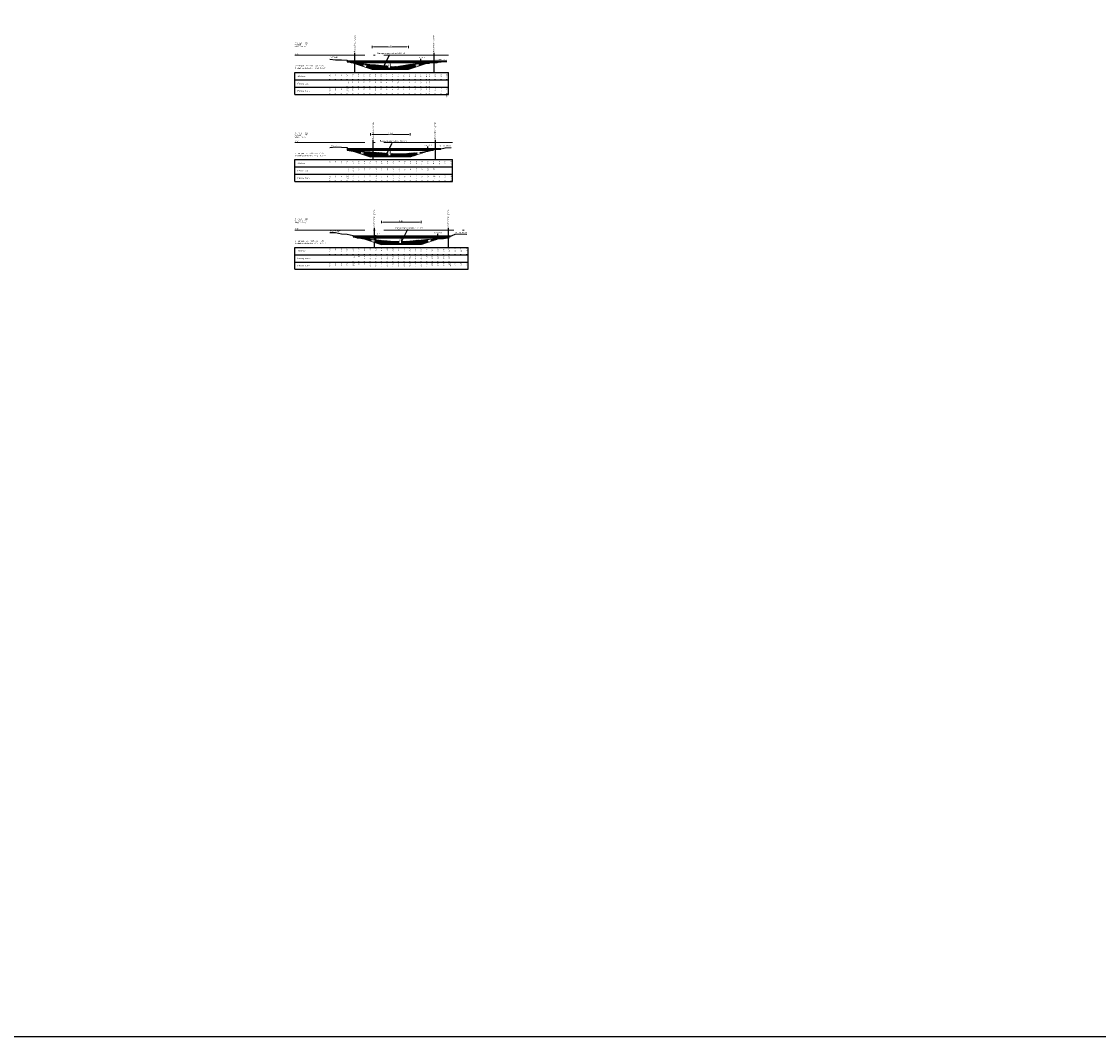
# Model space of a CAD drawing. Header units: metres. Extents: x 163463 to 198797, y 577287 to 592106.
# Tile 27 of 64: x 198428 to 198613, y 581370 to 581544. Entities that reach past the tile are written whole.
import ezdxf
from ezdxf.enums import TextEntityAlignment as Align

# ---------------------------------------------------------------- set-up
doc = ezdxf.new("R2010")
doc.units = ezdxf.units.M
doc.linetypes.add('AL-NAP_LIJN', pattern=[15.25, 12, -1.5, 0.25, -1.5])
for name, color, linetype in [('Afstandsbalk', 7, 'Continuous'), ('baggerarcering', 1, 'Continuous'), ('baggeroppervlak', 7, 'Continuous'), ('HardePeiling', 3, 'Continuous'), ('Kadastralegrens', 7, 'Continuous'), ('Legger', 2, 'Continuous'), ('Oever', 62, 'Continuous'), ('riet', 54, 'Continuous'), ('Teksten', 7, 'Continuous'), ('ZachtePeiling', 1, 'Continuous')]:
    doc.layers.add(name, color=color, linetype=linetype)
doc.layers.add('N-WA-WH-GRONDWATERLIJN-G', color=150, linetype='AL-GRONDWATERLIJN', lineweight=35)
doc.layers.add('X-XX-AL-NAP-G', color=7, linetype='AL-NAP_LIJN', lineweight=18)
doc.styles.add('NLCS-ISO', font='NLCS-ISO.ttf')
doc.styles.add('NLCS-ISO-M100-T25', font='NLCS-ISO.ttf', dxfattribs={"height": 0.25})
doc.linetypes.add('AL-GRONDWATERLIJN', pattern='A,6,[32,NLCS.SHX,S=1,R=0,X=0,Y=0],6', length=12)
doc.dimstyles.new('NLCS-M100-T25-PIJL_l3_h1', dxfattribs={"dimscale": 0.1, "dimtxt": 0.25, "dimasz": 2.5, "dimexe": 2, "dimexo": 2, "dimgap": 0.7, "dimtad": 1, "dimzin": 0, "dimdsep": 46, "dimtxsty": 'NLCS-ISO-M100-T25', "dimcen": 2.5, "dimdle": 2, "dimclrd": 256, "dimclre": 256, "dimclrt": 256, "dimadec": 1, "dimazin": 0, "dimtfac": 1, "dimtofl": 0, "dimtmove": 1, "dimatfit": 0, "dimfxl": 2, "dimfxlon": 1, "dimtfill": 1, "dimtfillclr": 256, "dimtolj": 1, "dimtzin": 0, "dimlwd": 18, "dimlwe": 18, "dimarcsym": 0})
pattern_1 = [(45, (198480.875565, 581493.37979), (-0.06735192, 0.06735192), [])]

# ---------------------------------------------------------------- blocks, each defined once
blk = doc.blocks.new('*D503')
at = {"lineweight": 18, "transparency": 16777216}
for p, q in [((198488.12, 581539.57), (198488.12, 581539.97)), ((198488.37, 581539.77), (198494.08, 581539.77)), ((198494.33, 581539.57), (198494.33, 581539.97))]:
    blk.add_line(p, q, dxfattribs=at)
at = {"transparency": 16777216}
for points in [[(198488.37, 581539.82), (198488.37, 581539.73), (198488.12, 581539.77)], [(198494.08, 581539.82), (198494.08, 581539.73), (198494.33, 581539.77)]]:
    blk.add_solid(points, dxfattribs=at)
at = {"layer": 'Defpoints', "color": 0, "transparency": 16777216}
for p in [(198494.33, 581539.77), (198488.12, 581535.93), (198494.33, 581535.93)]:
    blk.add_point(p, dxfattribs=at)
at = {"transparency": 16777216, "insert": (198491.23, 581539.97), "char_height": 0.25, "attachment_point": 5, "style": 'NLCS-ISO-M100-T25', "bg_fill": 3, "box_fill_scale": 1.1, "bg_fill_color": 256, "bg_fill_true_color": 13158600, "bg_fill_transparency": 0}
blk.add_mtext('\\A1;6.21', dxfattribs=at)
blk = doc.blocks.new('*D571')
at = {"lineweight": 18, "transparency": 16777216}
for p, q in [((198493.11, 581507.13), (198492.91, 581507.13)), ((198493.11, 581505.93), (198492.91, 581505.93)), ((198493.11, 581506.88), (198493.11, 581506.18))]:
    blk.add_line(p, q, dxfattribs=at)
at = {"transparency": 16777216}
for points in [[(198493.07, 581506.88), (198493.15, 581506.88), (198493.11, 581507.13)], [(198493.07, 581506.18), (198493.15, 581506.18), (198493.11, 581505.93)]]:
    blk.add_solid(points, dxfattribs=at)
at = {"transparency": 16777216, "insert": (198492.92, 581506.53), "char_height": 0.25, "attachment_point": 5, "rotation": 90, "style": 'NLCS-ISO-M100-T25', "bg_fill": 3, "box_fill_scale": 1.1, "bg_fill_color": 256, "bg_fill_true_color": 13158600, "bg_fill_transparency": 0}
blk.add_mtext('\\A1;1.20', dxfattribs=at)
at = {"layer": 'Defpoints', "color": 0, "transparency": 16777216}
for p in [(198493.11, 581507.13), (198493.11, 581505.93), (198493.11, 581505.93)]:
    blk.add_point(p, dxfattribs=at)
blk = doc.blocks.new('*D572')
at = {"lineweight": 18, "transparency": 16777216}
for p, q in [((198491.27, 581522.13), (198491.07, 581522.13)), ((198491.27, 581520.93), (198491.07, 581520.93)), ((198491.27, 581521.88), (198491.27, 581521.18))]:
    blk.add_line(p, q, dxfattribs=at)
at = {"transparency": 16777216}
for points in [[(198491.23, 581521.88), (198491.31, 581521.88), (198491.27, 581522.13)], [(198491.23, 581521.18), (198491.31, 581521.18), (198491.27, 581520.93)]]:
    blk.add_solid(points, dxfattribs=at)
at = {"transparency": 16777216, "insert": (198491.07, 581521.53), "char_height": 0.25, "attachment_point": 5, "rotation": 90, "style": 'NLCS-ISO-M100-T25', "bg_fill": 3, "box_fill_scale": 1.1, "bg_fill_color": 256, "bg_fill_true_color": 13158600, "bg_fill_transparency": 0}
blk.add_mtext('\\A1;1.20', dxfattribs=at)
at = {"layer": 'Defpoints', "color": 0, "transparency": 16777216}
for p in [(198491.27, 581522.13), (198491.27, 581520.93), (198491.27, 581520.93)]:
    blk.add_point(p, dxfattribs=at)
blk = doc.blocks.new('*D573')
at = {"lineweight": 18, "transparency": 16777216}
for p, q in [((198491.23, 581537.13), (198491.03, 581537.13)), ((198491.23, 581535.93), (198491.03, 581535.93)), ((198491.23, 581536.88), (198491.23, 581536.18))]:
    blk.add_line(p, q, dxfattribs=at)
at = {"transparency": 16777216}
for points in [[(198491.18, 581536.88), (198491.27, 581536.88), (198491.23, 581537.13)], [(198491.18, 581536.18), (198491.27, 581536.18), (198491.23, 581535.93)]]:
    blk.add_solid(points, dxfattribs=at)
at = {"transparency": 16777216, "insert": (198491.03, 581536.53), "char_height": 0.25, "attachment_point": 5, "rotation": 90, "style": 'NLCS-ISO-M100-T25', "bg_fill": 3, "box_fill_scale": 1.1, "bg_fill_color": 256, "bg_fill_true_color": 13158600, "bg_fill_transparency": 0}
blk.add_mtext('\\A1;1.20', dxfattribs=at)
at = {"layer": 'Defpoints', "color": 0, "transparency": 16777216}
for p in [(198491.23, 581537.13), (198491.23, 581535.93), (198491.23, 581535.93)]:
    blk.add_point(p, dxfattribs=at)
blk = doc.blocks.new('*D617')
at = {"lineweight": 18, "transparency": 16777216}
for p, q in [((198487.87, 581524.57), (198487.87, 581524.97)), ((198488.12, 581524.77), (198494.42, 581524.77)), ((198494.67, 581524.57), (198494.67, 581524.97))]:
    blk.add_line(p, q, dxfattribs=at)
at = {"transparency": 16777216}
for points in [[(198488.12, 581524.82), (198488.12, 581524.73), (198487.87, 581524.77)], [(198494.42, 581524.82), (198494.42, 581524.73), (198494.67, 581524.77)]]:
    blk.add_solid(points, dxfattribs=at)
at = {"layer": 'Defpoints', "color": 0, "transparency": 16777216}
for p in [(198494.67, 581524.77), (198487.87, 581520.93), (198494.67, 581520.93)]:
    blk.add_point(p, dxfattribs=at)
at = {"transparency": 16777216, "insert": (198491.27, 581524.97), "char_height": 0.25, "attachment_point": 5, "style": 'NLCS-ISO-M100-T25', "bg_fill": 3, "box_fill_scale": 1.1, "bg_fill_color": 256, "bg_fill_true_color": 13158600, "bg_fill_transparency": 0}
blk.add_mtext('\\A1;6.80', dxfattribs=at)
blk = doc.blocks.new('*D618')
at = {"lineweight": 18, "transparency": 16777216}
for p, q in [((198489.71, 581509.57), (198489.71, 581509.97)), ((198489.96, 581509.77), (198496.26, 581509.77)), ((198496.51, 581509.57), (198496.51, 581509.97))]:
    blk.add_line(p, q, dxfattribs=at)
at = {"transparency": 16777216}
for points in [[(198489.96, 581509.82), (198489.96, 581509.73), (198489.71, 581509.77)], [(198496.26, 581509.82), (198496.26, 581509.73), (198496.51, 581509.77)]]:
    blk.add_solid(points, dxfattribs=at)
at = {"layer": 'Defpoints', "color": 0, "transparency": 16777216}
for p in [(198496.51, 581509.77), (198489.71, 581505.93), (198496.51, 581505.93)]:
    blk.add_point(p, dxfattribs=at)
at = {"transparency": 16777216, "insert": (198493.11, 581509.97), "char_height": 0.25, "attachment_point": 5, "style": 'NLCS-ISO-M100-T25', "bg_fill": 3, "box_fill_scale": 1.1, "bg_fill_color": 256, "bg_fill_true_color": 13158600, "bg_fill_transparency": 0}
blk.add_mtext('\\A1;6.80', dxfattribs=at)

msp = doc.modelspace()

# ---------------------------------------------------------------- hatches: boundary and pattern name
at = {"layer": 'baggerarcering'}
h = msp.add_hatch(dxfattribs=at)
h.set_pattern_fill('ANSI31', color=256, scale=0.03, style=0)
h.set_pattern_definition(pattern_1)
h.paths.add_polyline_path([(198485.116, 581537.038), (198484.845, 581537.08), (198484.522, 581537.13), (198485.116, 581536.932)])
h = msp.add_hatch(dxfattribs=at)
h.set_pattern_fill('ANSI31', color=256, scale=0.03, style=0)
h.set_pattern_definition(pattern_1)
h.paths.add_polyline_path([(198497.481, 581536.98), (198497.447, 581536.98), (198496.477, 581536.93), (198495.508, 581536.88), (198494.538, 581536.76), (198493.569, 581536.59), (198492.599, 581536.43), (198491.63, 581536.37), (198490.661, 581536.51), (198489.692, 581536.58), (198488.723, 581536.68), (198487.753, 581536.73), (198486.783, 581536.88), (198485.814, 581536.93), (198485.116, 581537.038), (198485.116, 581536.932), (198488.122, 581535.93), (198494.331, 581535.93)])
h = msp.add_hatch(dxfattribs=at)
h.set_pattern_fill('ANSI31', color=256, scale=0.03, style=0)
h.set_pattern_definition(pattern_1)
h.paths.add_polyline_path([(198484.973, 581521.895), (198487.87, 581520.93), (198488.266, 581520.93), (198488.266, 581521.739), (198487.819, 581521.78), (198486.833, 581521.83), (198485.848, 581521.86)])
h = msp.add_hatch(dxfattribs=at)
h.set_pattern_fill('ANSI31', color=256, scale=0.03, style=0)
h.set_pattern_definition(pattern_1)
h.paths.add_polyline_path([(198494.67, 581520.93), (198497.474, 581521.865), (198496.692, 581521.73), (198495.706, 581521.63), (198494.721, 581521.58), (198493.734, 581521.46), (198492.748, 581521.46), (198491.763, 581521.48), (198490.776, 581521.53), (198489.791, 581521.63), (198488.805, 581521.69), (198488.266, 581521.739), (198488.266, 581520.93)])
h = msp.add_hatch(dxfattribs=at)
h.set_pattern_fill('ANSI31', color=256, scale=0.03, style=0)
h.set_pattern_definition(pattern_1)
h.paths.add_polyline_path([(198486.87, 581506.877), (198489.711, 581505.93), (198496.511, 581505.93), (198499.511, 581506.93), (198499.409, 581506.93), (198498.44, 581506.83), (198497.471, 581506.78), (198496.502, 581506.69), (198495.533, 581506.63), (198494.565, 581506.5), (198493.596, 581506.45), (198492.627, 581506.43), (198491.658, 581506.46), (198490.69, 581506.53), (198487.782, 581506.83)])

# ---------------------------------------------------------------- linework, layer by layer
msp.add_lwpolyline([(198796.907, 582072), (198059.288, 582072), (198059.288, 581370.307), (198796.907, 581370.307)], close=True)
at = {"layer": 'Afstandsbalk'}
for p, q in [((198474.876, 581535.37), (198501.181, 581535.37)), ((198474.876, 581531.62), (198474.876, 581535.37)), ((198480.876, 581535.37), (198480.876, 581535.27)), ((198481.875, 581535.37), (198481.875, 581535.27)), ((198482.876, 581535.37), (198482.876, 581535.27)), ((198483.875, 581535.37), (198483.875, 581535.27)), ((198484.845, 581535.37), (198484.845, 581535.27)), ((198485.814, 581535.37), (198485.814, 581535.27)), ((198486.783, 581535.37), (198486.783, 581535.27)), ((198487.753, 581535.37), (198487.753, 581535.27)), ((198488.723, 581535.37), (198488.723, 581535.27)), ((198489.692, 581535.37), (198489.692, 581535.27)), ((198490.661, 581535.37), (198490.661, 581535.27)), ((198491.63, 581535.37), (198491.63, 581535.27)), ((198492.599, 581535.37), (198492.599, 581535.27)), ((198493.569, 581535.37), (198493.569, 581535.27)), ((198494.538, 581535.37), (198494.538, 581535.27)), ((198495.508, 581535.37), (198495.508, 581535.27)), ((198496.477, 581535.37), (198496.477, 581535.27)), ((198497.447, 581535.37), (198497.447, 581535.27)), ((198497.931, 581535.37), (198497.931, 581535.27)), ((198498.931, 581535.37), (198498.931, 581535.27)), ((198499.931, 581535.37), (198499.931, 581535.27)), ((198500.931, 581535.37), (198500.931, 581535.27)), ((198501.181, 581531.62), (198501.181, 581535.37)), ((198474.876, 581534.12), (198501.181, 581534.12)), ((198480.876, 581534.12), (198480.876, 581534.22)), ((198481.875, 581534.12), (198481.875, 581534.22)), ((198482.876, 581534.12), (198482.876, 581534.22)), ((198483.875, 581534.12), (198483.875, 581534.22)), ((198483.875, 581534.12), (198483.875, 581534.02)), ((198484.845, 581534.12), (198484.845, 581534.22)), ((198484.845, 581534.12), (198484.845, 581534.02)), ((198485.814, 581534.12), (198485.814, 581534.22)), ((198485.814, 581534.12), (198485.814, 581534.02)), ((198486.783, 581534.12), (198486.783, 581534.22)), ((198486.783, 581534.12), (198486.783, 581534.02)), ((198487.753, 581534.12), (198487.753, 581534.22)), ((198487.753, 581534.12), (198487.753, 581534.02)), ((198488.723, 581534.12), (198488.723, 581534.22)), ((198488.723, 581534.12), (198488.723, 581534.02)), ((198489.692, 581534.12), (198489.692, 581534.22)), ((198489.692, 581534.12), (198489.692, 581534.02)), ((198490.661, 581534.12), (198490.661, 581534.22)), ((198490.661, 581534.12), (198490.661, 581534.02)), ((198491.63, 581534.12), (198491.63, 581534.22)), ((198491.63, 581534.12), (198491.63, 581534.02)), ((198492.599, 581534.12), (198492.599, 581534.22)), ((198492.599, 581534.12), (198492.599, 581534.02)), ((198493.569, 581534.12), (198493.569, 581534.22)), ((198493.569, 581534.12), (198493.569, 581534.02)), ((198494.538, 581534.12), (198494.538, 581534.22)), ((198494.538, 581534.12), (198494.538, 581534.02)), ((198495.508, 581534.12), (198495.508, 581534.22)), ((198495.508, 581534.12), (198495.508, 581534.02)), ((198496.477, 581534.12), (198496.477, 581534.22)), ((198496.477, 581534.12), (198496.477, 581534.02)), ((198497.447, 581534.12), (198497.447, 581534.22)), ((198497.447, 581534.12), (198497.447, 581534.02)), ((198497.931, 581534.12), (198497.931, 581534.22)), ((198497.931, 581534.12), (198497.931, 581534.02)), ((198498.931, 581534.12), (198498.931, 581534.22)), ((198499.931, 581534.12), (198499.931, 581534.22)), ((198500.931, 581534.12), (198500.931, 581534.22)), ((198474.876, 581532.87), (198501.181, 581532.87)), ((198480.876, 581532.87), (198480.876, 581532.77)), ((198480.876, 581531.62), (198480.876, 581531.72)), ((198481.875, 581532.87), (198481.875, 581532.77)), ((198481.875, 581531.62), (198481.875, 581531.72)), ((198482.876, 581532.87), (198482.876, 581532.77)), ((198482.876, 581531.62), (198482.876, 581531.72)), ((198483.875, 581532.87), (198483.875, 581532.97)), ((198483.875, 581532.87), (198483.875, 581532.77)), ((198483.875, 581532.87), (198483.875, 581532.77)), ((198483.875, 581531.62), (198483.875, 581531.72)), ((198483.875, 581531.62), (198483.875, 581531.72)), ((198484.845, 581532.87), (198484.845, 581532.97)), ((198484.845, 581532.87), (198484.845, 581532.77)), ((198484.845, 581531.62), (198484.845, 581531.72)), ((198485.814, 581532.87), (198485.814, 581532.97)), ((198485.814, 581532.87), (198485.814, 581532.77)), ((198485.814, 581531.62), (198485.814, 581531.72)), ((198486.783, 581532.87), (198486.783, 581532.97)), ((198486.783, 581532.87), (198486.783, 581532.77)), ((198486.783, 581531.62), (198486.783, 581531.72)), ((198487.753, 581532.87), (198487.753, 581532.97)), ((198487.753, 581532.87), (198487.753, 581532.77)), ((198487.753, 581531.62), (198487.753, 581531.72)), ((198488.723, 581532.87), (198488.723, 581532.97)), ((198488.723, 581532.87), (198488.723, 581532.77)), ((198488.723, 581531.62), (198488.723, 581531.72)), ((198489.692, 581532.87), (198489.692, 581532.97)), ((198489.692, 581532.87), (198489.692, 581532.77)), ((198489.692, 581531.62), (198489.692, 581531.72)), ((198490.661, 581532.87), (198490.661, 581532.97)), ((198490.661, 581532.87), (198490.661, 581532.77)), ((198490.661, 581531.62), (198490.661, 581531.72)), ((198491.63, 581532.87), (198491.63, 581532.97)), ((198491.63, 581532.87), (198491.63, 581532.77)), ((198491.63, 581531.62), (198491.63, 581531.72)), ((198492.599, 581532.87), (198492.599, 581532.97)), ((198492.599, 581532.87), (198492.599, 581532.77)), ((198492.599, 581531.62), (198492.599, 581531.72)), ((198493.569, 581532.87), (198493.569, 581532.97)), ((198493.569, 581532.87), (198493.569, 581532.77)), ((198493.569, 581531.62), (198493.569, 581531.72)), ((198494.538, 581532.87), (198494.538, 581532.97)), ((198494.538, 581532.87), (198494.538, 581532.77)), ((198494.538, 581531.62), (198494.538, 581531.72)), ((198495.508, 581532.87), (198495.508, 581532.97)), ((198495.508, 581532.87), (198495.508, 581532.77)), ((198495.508, 581531.62), (198495.508, 581531.72)), ((198496.477, 581532.87), (198496.477, 581532.97)), ((198496.477, 581532.87), (198496.477, 581532.77)), ((198496.477, 581531.62), (198496.477, 581531.72)), ((198497.447, 581532.87), (198497.447, 581532.97)), ((198497.447, 581532.87), (198497.447, 581532.77)), ((198497.447, 581531.62), (198497.447, 581531.72)), ((198497.931, 581532.87), (198497.931, 581532.97)), ((198497.931, 581532.87), (198497.931, 581532.77)), ((198497.931, 581531.62), (198497.931, 581531.72)), ((198498.931, 581532.87), (198498.931, 581532.77)), ((198498.931, 581531.62), (198498.931, 581531.72)), ((198499.931, 581532.87), (198499.931, 581532.77)), ((198499.931, 581531.62), (198499.931, 581531.72)), ((198500.931, 581532.87), (198500.931, 581532.77)), ((198500.931, 581531.62), (198500.931, 581531.72)), ((198474.876, 581531.62), (198501.181, 581531.62)), ((198474.876, 581520.46), (198501.914, 581520.46)), ((198474.876, 581516.71), (198474.876, 581520.46)), ((198474.876, 581519.21), (198501.914, 581519.21)), ((198480.876, 581520.46), (198480.876, 581520.36)), ((198480.876, 581519.21), (198480.876, 581519.31)), ((198481.876, 581520.46), (198481.876, 581520.36)), ((198481.876, 581519.21), (198481.876, 581519.31)), ((198482.876, 581520.46), (198482.876, 581520.36)), ((198482.876, 581519.21), (198482.876, 581519.31)), ((198483.875, 581520.46), (198483.875, 581520.36)), ((198483.875, 581519.21), (198483.875, 581519.31)), ((198483.875, 581519.21), (198483.875, 581519.11)), ((198484.861, 581520.46), (198484.861, 581520.36)), ((198484.861, 581519.21), (198484.861, 581519.31)), ((198484.861, 581519.21), (198484.861, 581519.11)), ((198485.848, 581520.46), (198485.848, 581520.36)), ((198485.848, 581519.21), (198485.848, 581519.31)), ((198485.848, 581519.21), (198485.848, 581519.11)), ((198486.833, 581520.46), (198486.833, 581520.36)), ((198486.833, 581519.21), (198486.833, 581519.31)), ((198486.833, 581519.21), (198486.833, 581519.11)), ((198487.819, 581520.46), (198487.819, 581520.36)), ((198487.819, 581519.21), (198487.819, 581519.31)), ((198487.819, 581519.21), (198487.819, 581519.11)), ((198488.805, 581520.46), (198488.805, 581520.36)), ((198488.805, 581519.21), (198488.805, 581519.31)), ((198488.805, 581519.21), (198488.805, 581519.11)), ((198489.791, 581520.46), (198489.791, 581520.36)), ((198489.791, 581519.21), (198489.791, 581519.31)), ((198489.791, 581519.21), (198489.791, 581519.11)), ((198490.776, 581520.46), (198490.776, 581520.36)), ((198490.776, 581519.21), (198490.776, 581519.31)), ((198490.776, 581519.21), (198490.776, 581519.11)), ((198491.763, 581520.46), (198491.763, 581520.36)), ((198491.763, 581519.21), (198491.763, 581519.31)), ((198491.763, 581519.21), (198491.763, 581519.11)), ((198492.748, 581520.46), (198492.748, 581520.36)), ((198492.748, 581519.21), (198492.748, 581519.31)), ((198492.748, 581519.21), (198492.748, 581519.11)), ((198493.734, 581520.46), (198493.734, 581520.36)), ((198493.734, 581519.21), (198493.734, 581519.31)), ((198493.734, 581519.21), (198493.734, 581519.11)), ((198494.721, 581520.46), (198494.721, 581520.36)), ((198494.721, 581519.21), (198494.721, 581519.31)), ((198494.721, 581519.21), (198494.721, 581519.11)), ((198495.706, 581520.46), (198495.706, 581520.36)), ((198495.706, 581519.21), (198495.706, 581519.31)), ((198495.706, 581519.21), (198495.706, 581519.11)), ((198496.692, 581520.46), (198496.692, 581520.36)), ((198496.692, 581519.21), (198496.692, 581519.31)), ((198496.692, 581519.21), (198496.692, 581519.11)), ((198497.678, 581520.46), (198497.678, 581520.36)), ((198497.678, 581519.21), (198497.678, 581519.31)), ((198497.678, 581519.21), (198497.678, 581519.11)), ((198498.664, 581520.46), (198498.664, 581520.36)), ((198498.664, 581519.21), (198498.664, 581519.31)), ((198498.664, 581519.21), (198498.664, 581519.11)), ((198499.664, 581520.46), (198499.664, 581520.36)), ((198499.664, 581519.21), (198499.664, 581519.31)), ((198500.664, 581520.46), (198500.664, 581520.36)), ((198500.664, 581519.21), (198500.664, 581519.31)), ((198501.664, 581520.46), (198501.664, 581520.36)), ((198501.664, 581519.21), (198501.664, 581519.31)), ((198501.914, 581516.71), (198501.914, 581520.46)), ((198474.876, 581517.96), (198501.914, 581517.96)), ((198480.876, 581517.96), (198480.876, 581517.86)), ((198481.876, 581517.96), (198481.876, 581517.86)), ((198482.876, 581517.96), (198482.876, 581517.86)), ((198483.875, 581517.96), (198483.875, 581518.06)), ((198483.875, 581517.96), (198483.875, 581517.86)), ((198483.875, 581517.96), (198483.875, 581517.86)), ((198484.861, 581517.96), (198484.861, 581518.06)), ((198484.861, 581517.96), (198484.861, 581517.86)), ((198485.848, 581517.96), (198485.848, 581518.06)), ((198485.848, 581517.96), (198485.848, 581517.86)), ((198486.833, 581517.96), (198486.833, 581518.06)), ((198486.833, 581517.96), (198486.833, 581517.86)), ((198487.819, 581517.96), (198487.819, 581518.06)), ((198487.819, 581517.96), (198487.819, 581517.86)), ((198488.805, 581517.96), (198488.805, 581518.06)), ((198488.805, 581517.96), (198488.805, 581517.86)), ((198489.791, 581517.96), (198489.791, 581518.06)), ((198489.791, 581517.96), (198489.791, 581517.86)), ((198490.776, 581517.96), (198490.776, 581518.06)), ((198490.776, 581517.96), (198490.776, 581517.86)), ((198491.763, 581517.96), (198491.763, 581518.06)), ((198491.763, 581517.96), (198491.763, 581517.86)), ((198492.748, 581517.96), (198492.748, 581518.06)), ((198492.748, 581517.96), (198492.748, 581517.86)), ((198493.734, 581517.96), (198493.734, 581518.06)), ((198493.734, 581517.96), (198493.734, 581517.86)), ((198494.721, 581517.96), (198494.721, 581518.06)), ((198494.721, 581517.96), (198494.721, 581517.86)), ((198495.706, 581517.96), (198495.706, 581518.06)), ((198495.706, 581517.96), (198495.706, 581517.86)), ((198496.692, 581517.96), (198496.692, 581518.06)), ((198496.692, 581517.96), (198496.692, 581517.86)), ((198497.678, 581517.96), (198497.678, 581518.06)), ((198497.678, 581517.96), (198497.678, 581517.86)), ((198498.664, 581517.96), (198498.664, 581518.06)), ((198498.664, 581517.96), (198498.664, 581517.86)), ((198498.664, 581517.96), (198498.664, 581517.86)), ((198499.664, 581517.96), (198499.664, 581517.86)), ((198500.664, 581517.96), (198500.664, 581517.86)), ((198501.664, 581517.96), (198501.664, 581517.86)), ((198474.876, 581516.71), (198501.914, 581516.71)), ((198480.876, 581516.71), (198480.876, 581516.81)), ((198481.876, 581516.71), (198481.876, 581516.81)), ((198482.876, 581516.71), (198482.876, 581516.81)), ((198483.875, 581516.71), (198483.875, 581516.81)), ((198483.875, 581516.71), (198483.875, 581516.81)), ((198484.861, 581516.71), (198484.861, 581516.81)), ((198485.848, 581516.71), (198485.848, 581516.81)), ((198486.833, 581516.71), (198486.833, 581516.81)), ((198487.819, 581516.71), (198487.819, 581516.81)), ((198488.805, 581516.71), (198488.805, 581516.81)), ((198489.791, 581516.71), (198489.791, 581516.81)), ((198490.776, 581516.71), (198490.776, 581516.81)), ((198491.763, 581516.71), (198491.763, 581516.81)), ((198492.748, 581516.71), (198492.748, 581516.81)), ((198493.734, 581516.71), (198493.734, 581516.81)), ((198494.721, 581516.71), (198494.721, 581516.81)), ((198495.706, 581516.71), (198495.706, 581516.81)), ((198496.692, 581516.71), (198496.692, 581516.81)), ((198497.678, 581516.71), (198497.678, 581516.81)), ((198498.664, 581516.71), (198498.664, 581516.81)), ((198498.664, 581516.71), (198498.664, 581516.81)), ((198499.664, 581516.71), (198499.664, 581516.81)), ((198500.664, 581516.71), (198500.664, 581516.81)), ((198501.664, 581516.71), (198501.664, 581516.81)), ((198474.876, 581505.43), (198504.597, 581505.43)), ((198474.876, 581501.68), (198474.876, 581505.43)), ((198474.876, 581504.18), (198504.597, 581504.18)), ((198480.876, 581505.43), (198480.876, 581505.33)), ((198480.876, 581504.18), (198480.876, 581504.28)), ((198481.876, 581505.43), (198481.876, 581505.33)), ((198481.876, 581504.18), (198481.876, 581504.28)), ((198482.876, 581505.43), (198482.876, 581505.33)), ((198482.876, 581504.18), (198482.876, 581504.28)), ((198483.875, 581505.43), (198483.875, 581505.33)), ((198483.875, 581504.18), (198483.875, 581504.28)), ((198484.876, 581505.43), (198484.876, 581505.33)), ((198484.876, 581504.18), (198484.876, 581504.28)), ((198484.876, 581504.18), (198484.876, 581504.08)), ((198485.845, 581505.43), (198485.845, 581505.33)), ((198485.845, 581504.18), (198485.845, 581504.28)), ((198485.845, 581504.18), (198485.845, 581504.08)), ((198486.814, 581505.43), (198486.814, 581505.33)), ((198486.814, 581504.18), (198486.814, 581504.28)), ((198486.814, 581504.18), (198486.814, 581504.08)), ((198487.782, 581505.43), (198487.782, 581505.33)), ((198487.782, 581504.18), (198487.782, 581504.28)), ((198487.782, 581504.18), (198487.782, 581504.08)), ((198488.751, 581505.43), (198488.751, 581505.33)), ((198488.751, 581504.18), (198488.751, 581504.28)), ((198488.751, 581504.18), (198488.751, 581504.08)), ((198489.721, 581505.43), (198489.721, 581505.33)), ((198489.721, 581504.18), (198489.721, 581504.28)), ((198489.721, 581504.18), (198489.721, 581504.08)), ((198490.69, 581505.43), (198490.69, 581505.33)), ((198490.69, 581504.18), (198490.69, 581504.28)), ((198490.69, 581504.18), (198490.69, 581504.08)), ((198491.658, 581505.43), (198491.658, 581505.33)), ((198491.658, 581504.18), (198491.658, 581504.28)), ((198491.658, 581504.18), (198491.658, 581504.08)), ((198492.627, 581505.43), (198492.627, 581505.33)), ((198492.627, 581504.18), (198492.627, 581504.28)), ((198492.627, 581504.18), (198492.627, 581504.08)), ((198493.596, 581505.43), (198493.596, 581505.33)), ((198493.596, 581504.18), (198493.596, 581504.28)), ((198493.596, 581504.18), (198493.596, 581504.08)), ((198494.565, 581505.43), (198494.565, 581505.33)), ((198494.565, 581504.18), (198494.565, 581504.28)), ((198494.565, 581504.18), (198494.565, 581504.08)), ((198495.533, 581505.43), (198495.533, 581505.33)), ((198495.533, 581504.18), (198495.533, 581504.28)), ((198495.533, 581504.18), (198495.533, 581504.08)), ((198496.502, 581505.43), (198496.502, 581505.33)), ((198496.502, 581504.18), (198496.502, 581504.28)), ((198496.502, 581504.18), (198496.502, 581504.08)), ((198497.471, 581505.43), (198497.471, 581505.33)), ((198497.471, 581504.18), (198497.471, 581504.28)), ((198497.471, 581504.18), (198497.471, 581504.08)), ((198498.44, 581505.43), (198498.44, 581505.33)), ((198498.44, 581504.18), (198498.44, 581504.28)), ((198498.44, 581504.18), (198498.44, 581504.08)), ((198499.409, 581505.43), (198499.409, 581505.33)), ((198499.409, 581504.18), (198499.409, 581504.28)), ((198499.409, 581504.18), (198499.409, 581504.08)), ((198500.378, 581505.43), (198500.378, 581505.33)), ((198500.378, 581504.18), (198500.378, 581504.28)), ((198500.378, 581504.18), (198500.378, 581504.08)), ((198501.347, 581505.43), (198501.347, 581505.33)), ((198501.347, 581504.18), (198501.347, 581504.28)), ((198501.347, 581504.18), (198501.347, 581504.08)), ((198502.347, 581505.43), (198502.347, 581505.33)), ((198502.347, 581504.18), (198502.347, 581504.28)), ((198503.347, 581505.43), (198503.347, 581505.33)), ((198503.347, 581504.18), (198503.347, 581504.28)), ((198504.347, 581505.43), (198504.347, 581505.33)), ((198504.347, 581504.18), (198504.347, 581504.28)), ((198504.597, 581501.68), (198504.597, 581505.43)), ((198474.876, 581502.93), (198504.597, 581502.93)), ((198480.876, 581502.93), (198480.876, 581502.83)), ((198481.876, 581502.93), (198481.876, 581502.83)), ((198482.876, 581502.93), (198482.876, 581502.83)), ((198483.875, 581502.93), (198483.875, 581502.83)), ((198484.876, 581502.93), (198484.876, 581503.03)), ((198484.876, 581502.93), (198484.876, 581502.83)), ((198484.876, 581502.93), (198484.876, 581502.83)), ((198485.845, 581502.93), (198485.845, 581503.03)), ((198485.845, 581502.93), (198485.845, 581502.83)), ((198486.814, 581502.93), (198486.814, 581503.03)), ((198486.814, 581502.93), (198486.814, 581502.83)), ((198487.782, 581502.93), (198487.782, 581503.03)), ((198487.782, 581502.93), (198487.782, 581502.83)), ((198488.751, 581502.93), (198488.751, 581503.03)), ((198488.751, 581502.93), (198488.751, 581502.83)), ((198489.721, 581502.93), (198489.721, 581503.03)), ((198489.721, 581502.93), (198489.721, 581502.83)), ((198490.69, 581502.93), (198490.69, 581503.03)), ((198490.69, 581502.93), (198490.69, 581502.83)), ((198491.658, 581502.93), (198491.658, 581503.03)), ((198491.658, 581502.93), (198491.658, 581502.83)), ((198492.627, 581502.93), (198492.627, 581503.03)), ((198492.627, 581502.93), (198492.627, 581502.83)), ((198493.596, 581502.93), (198493.596, 581503.03)), ((198493.596, 581502.93), (198493.596, 581502.83)), ((198494.565, 581502.93), (198494.565, 581503.03)), ((198494.565, 581502.93), (198494.565, 581502.83)), ((198495.533, 581502.93), (198495.533, 581503.03)), ((198495.533, 581502.93), (198495.533, 581502.83)), ((198496.502, 581502.93), (198496.502, 581503.03)), ((198496.502, 581502.93), (198496.502, 581502.83)), ((198497.471, 581502.93), (198497.471, 581503.03)), ((198497.471, 581502.93), (198497.471, 581502.83)), ((198498.44, 581502.93), (198498.44, 581503.03)), ((198498.44, 581502.93), (198498.44, 581502.83)), ((198499.409, 581502.93), (198499.409, 581503.03)), ((198499.409, 581502.93), (198499.409, 581502.83)), ((198500.378, 581502.93), (198500.378, 581503.03)), ((198500.378, 581502.93), (198500.378, 581502.83)), ((198501.347, 581502.93), (198501.347, 581503.03)), ((198501.347, 581502.93), (198501.347, 581502.83)), ((198501.347, 581502.93), (198501.347, 581502.83)), ((198502.347, 581502.93), (198502.347, 581502.83)), ((198503.347, 581502.93), (198503.347, 581502.83)), ((198504.347, 581502.93), (198504.347, 581502.83)), ((198474.876, 581501.68), (198504.597, 581501.68)), ((198480.876, 581501.68), (198480.876, 581501.78)), ((198481.876, 581501.68), (198481.876, 581501.78)), ((198482.876, 581501.68), (198482.876, 581501.78)), ((198483.875, 581501.68), (198483.875, 581501.78)), ((198484.876, 581501.68), (198484.876, 581501.78)), ((198484.876, 581501.68), (198484.876, 581501.78)), ((198485.845, 581501.68), (198485.845, 581501.78)), ((198486.814, 581501.68), (198486.814, 581501.78)), ((198487.782, 581501.68), (198487.782, 581501.78)), ((198488.751, 581501.68), (198488.751, 581501.78)), ((198489.721, 581501.68), (198489.721, 581501.78)), ((198490.69, 581501.68), (198490.69, 581501.78)), ((198491.658, 581501.68), (198491.658, 581501.78)), ((198492.627, 581501.68), (198492.627, 581501.78)), ((198493.596, 581501.68), (198493.596, 581501.78)), ((198494.565, 581501.68), (198494.565, 581501.78)), ((198495.533, 581501.68), (198495.533, 581501.78)), ((198496.502, 581501.68), (198496.502, 581501.78)), ((198497.471, 581501.68), (198497.471, 581501.78)), ((198498.44, 581501.68), (198498.44, 581501.78)), ((198499.409, 581501.68), (198499.409, 581501.78)), ((198500.378, 581501.68), (198500.378, 581501.78)), ((198501.347, 581501.68), (198501.347, 581501.78)), ((198501.347, 581501.68), (198501.347, 581501.78)), ((198502.347, 581501.68), (198502.347, 581501.78)), ((198503.347, 581501.68), (198503.347, 581501.78)), ((198504.347, 581501.68), (198504.347, 581501.78))]:
    msp.add_line(p, q, dxfattribs=at)
at = {"layer": 'baggeroppervlak'}
for p, q in [((198490.089, 581536.341), (198491.161, 581538.485)), ((198490.6, 581521.4), (198491.547, 581523.292)), ((198493.085, 581506.281), (198494.22, 581508.552))]:
    msp.add_line(p, q, dxfattribs=at)
at = {"layer": 'HardePeiling'}
for points in [[(198483.875, 581537.23), (198483.875, 581537.23), (198484.845, 581537.08), (198485.814, 581536.93), (198486.783, 581536.88), (198487.753, 581536.73), (198488.723, 581536.68), (198489.692, 581536.58), (198490.661, 581536.51), (198491.63, 581536.37), (198492.599, 581536.43), (198493.569, 581536.59), (198494.538, 581536.76), (198495.508, 581536.88), (198496.477, 581536.93), (198497.447, 581536.98), (198497.931, 581536.98), (198497.931, 581537.23)], [(198483.875, 581522.23), (198483.875, 581522.08), (198484.861, 581521.9), (198485.848, 581521.86), (198486.833, 581521.83), (198487.819, 581521.78), (198488.805, 581521.69), (198489.791, 581521.63), (198490.776, 581521.53), (198491.763, 581521.48), (198492.748, 581521.46), (198493.734, 581521.46), (198494.721, 581521.58), (198495.706, 581521.63), (198496.692, 581521.73), (198497.678, 581521.9), (198498.664, 581522.13), (198498.664, 581522.23)], [(198484.876, 581507.23), (198484.876, 581507.23), (198485.845, 581507.08), (198486.814, 581506.88), (198487.782, 581506.83), (198488.751, 581506.73), (198489.721, 581506.63), (198490.69, 581506.53), (198491.658, 581506.46), (198492.627, 581506.43), (198493.596, 581506.45), (198494.565, 581506.5), (198495.533, 581506.63), (198496.502, 581506.69), (198497.471, 581506.78), (198498.44, 581506.83), (198499.409, 581506.93), (198500.378, 581506.93), (198501.347, 581507.13), (198501.347, 581507.23)]]:
    msp.add_lwpolyline(points, dxfattribs=at)
at = {"layer": 'Kadastralegrens'}
for p, q in [((198485.116, 581538.749), (198485.116, 581535.37)), ((198498.671, 581538.749), (198498.671, 581535.37)), ((198488.266, 581523.839), (198488.266, 581520.46)), ((198498.904, 581523.839), (198498.904, 581520.46)), ((198488.466, 581508.809), (198488.466, 581505.43)), ((198501.137, 581508.809), (198501.137, 581505.43))]:
    msp.add_line(p, q, dxfattribs=at)
at = {"layer": 'Legger', "flags": 128}
msp.add_lwpolyline([(198484.522, 581537.13), (198488.122, 581535.93), (198494.331, 581535.93), (198497.931, 581537.13)], dxfattribs=at)
at = {"layer": 'N-WA-WH-GRONDWATERLIJN-G'}
for p, q in [((198483.875, 581537.33), (198500.931, 581537.33)), ((198484.522, 581537.13), (198499.264, 581537.13)), ((198483.875, 581522.33), (198499.914, 581522.33)), ((198483.875, 581522.13), (198498.664, 581522.13)), ((198484.876, 581507.33), (198501.569, 581507.33)), ((198485.511, 581507.13), (198501.347, 581507.13))]:
    msp.add_line(p, q, dxfattribs=at)
at = {"layer": 'Oever'}
for points in [[(198480.876, 581537.68), (198481.875, 581537.58), (198482.876, 581537.53), (198483.875, 581537.48), (198483.875, 581537.23)], [(198497.931, 581537.23), (198498.931, 581537.08), (198499.931, 581537.23), (198500.931, 581537.33)], [(198480.876, 581522.53), (198481.876, 581522.63), (198482.876, 581522.58), (198483.875, 581522.53), (198483.875, 581522.23)], [(198498.664, 581522.23), (198498.664, 581522.23), (198499.664, 581522.28), (198500.664, 581522.48), (198501.664, 581522.53)], [(198480.876, 581507.98), (198481.876, 581507.98), (198482.876, 581507.78), (198483.875, 581507.68), (198484.876, 581507.48), (198484.876, 581507.23)], [(198501.347, 581507.23), (198501.347, 581507.23), (198502.347, 581507.68), (198503.347, 581507.73), (198504.347, 581507.68)]]:
    msp.add_lwpolyline(points, dxfattribs=at)
at = {"layer": 'riet'}
for p, q in [((198496.477, 581536.93), (198496.477, 581537.745)), ((198497.678, 581521.9), (198497.678, 581522.715)), ((198499.409, 581506.93), (198499.409, 581507.745)), ((198488.751, 581506.73), (198488.751, 581507.545))]:
    msp.add_line(p, q, dxfattribs=at)
at = {"layer": 'X-XX-AL-NAP-G'}
for p, q in [((198474.876, 581538.38), (198501.181, 581538.38)), ((198474.876, 581523.38), (198501.914, 581523.38)), ((198474.876, 581508.38), (198504.597, 581508.38))]:
    msp.add_line(p, q, dxfattribs=at)
at = {"layer": 'ZachtePeiling'}
for points in [[(198483.875, 581537.23), (198483.875, 581537.23), (198484.845, 581537.08), (198485.814, 581536.93), (198486.783, 581536.88), (198487.753, 581536.73), (198488.723, 581536.68), (198489.692, 581536.58), (198490.661, 581536.51), (198491.63, 581536.37), (198492.599, 581536.43), (198493.569, 581536.59), (198494.538, 581536.76), (198495.508, 581536.88), (198496.477, 581536.93), (198497.447, 581536.98), (198497.931, 581536.98), (198497.931, 581537.23)], [(198483.875, 581522.23), (198483.875, 581522.08), (198484.861, 581521.9), (198485.848, 581521.86), (198486.833, 581521.83), (198487.819, 581521.78), (198488.805, 581521.69), (198489.791, 581521.63), (198490.776, 581521.53), (198491.763, 581521.48), (198492.748, 581521.46), (198493.734, 581521.46), (198494.721, 581521.58), (198495.706, 581521.63), (198496.692, 581521.73), (198497.678, 581521.9), (198498.664, 581522.13), (198498.664, 581522.23)], [(198484.876, 581507.23), (198484.876, 581507.23), (198485.845, 581507.08), (198486.814, 581506.88), (198487.782, 581506.83), (198488.751, 581506.73), (198489.721, 581506.63), (198490.69, 581506.53), (198491.658, 581506.46), (198492.627, 581506.43), (198493.596, 581506.45), (198494.565, 581506.5), (198495.533, 581506.63), (198496.502, 581506.69), (198497.471, 581506.78), (198498.44, 581506.83), (198499.409, 581506.93), (198500.378, 581506.93), (198501.347, 581507.13), (198501.347, 581507.23)]]:
    msp.add_lwpolyline(points, dxfattribs=at)

# ---------------------------------------------------------------- texts
at = {"layer": 'baggeroppervlak', "style": 'NLCS-ISO'}
for s, p in [('Baggeroppervlakte 6.50 m2', (198491.411, 581538.485)), ('Baggeroppervlakte 6.32 m2', (198491.797, 581523.474)), ('Baggeroppervlakte 6.21 m2', (198494.47, 581508.552))]:
    msp.add_text(s, height=0.25, dxfattribs=at).set_placement(p, align=Align.BOTTOM_CENTER)
at = {"layer": 'Teksten', "style": 'NLCS-ISO'}
for p in [(198485.116, 581538.886), (198498.671, 581538.886), (198488.266, 581523.976), (198498.904, 581523.976), (198488.466, 581508.946), (198501.137, 581508.946)]:
    msp.add_text('Kadastrale grens', height=0.25, rotation=90, dxfattribs=at).set_placement(p, align=Align.MIDDLE_LEFT)
for s, height, p in [('Waterpeil = -1.15', 0.18, (198474.876, 581540.153)), ('Schaal 1:100/100', 0.18, (198474.876, 581539.853)), ('Profiel - 510    ', 0.25, (198474.876, 581540.453)), ('RUIGTE-OB', 0.18, (198480.876, 581537.98)), ('Einde Riet', 0.18, (198495.911, 581537.958)), ('Afstand', 0.25, (198475.376, 581534.745)), ('Peiling zacht', 0.25, (198475.376, 581533.495)), ('Peiling Hard', 0.25, (198475.376, 581532.245)), ('Waterpeil = -1.15', 0.18, (198474.876, 581524.632)), ('Schaal 1:100/100', 0.18, (198474.876, 581524.332)), ('Profiel - 520   ', 0.25, (198474.876, 581524.932)), ('GRAS-OB', 0.18, (198480.876, 581522.83)), ('Einde Riet', 0.18, (198497.112, 581522.928)), ('Afstand', 0.25, (198475.376, 581519.835)), ('Peiling zacht', 0.25, (198475.376, 581518.585)), ('Peiling Hard', 0.25, (198475.376, 581517.335)), ('Waterpeil = -1.15', 0.18, (198474.876, 581509.973)), ('Schaal 1:100/100', 0.18, (198474.876, 581509.673)), ('Profiel - 530     ', 0.25, (198474.876, 581510.273)), ('GRAS-OB-RIET', 0.18, (198480.876, 581508.187)), ('Einde Riet', 0.18, (198488.518, 581507.758)), ('Einde Riet', 0.18, (198498.842, 581507.958)), ('Afstand', 0.25, (198475.376, 581504.805)), ('Peiling zacht', 0.25, (198475.376, 581503.555)), ('Peiling Hard', 0.25, (198475.376, 581502.305))]:
    msp.add_text(s, height=height, dxfattribs=at).set_placement(p, align=Align.MIDDLE_LEFT)
for p in [(198500.931, 581537.63), (198501.664, 581522.83), (198504.347, 581507.98)]:
    msp.add_text('RIET-OB-RUIGTE', height=0.18, dxfattribs=at).set_placement(p, align=Align.MIDDLE_RIGHT)
for s, p in [('0.00', (198480.876, 581535.17)), ('1.00', (198481.875, 581535.17)), ('2.00', (198482.876, 581535.17)), ('3.00', (198483.875, 581535.17)), ('-1.15', (198484.065, 581533.92)), ('3.97', (198484.845, 581535.17)), ('-1.30', (198484.845, 581533.92)), ('4.94', (198485.814, 581535.17)), ('-1.45', (198485.814, 581533.92)), ('5.91', (198486.783, 581535.17)), ('-1.50', (198486.783, 581533.92)), ('6.88', (198487.753, 581535.17)), ('-1.65', (198487.753, 581533.92)), ('-1.70', (198488.723, 581533.92)), ('7.85', (198488.723, 581535.17)), ('8.82', (198489.692, 581535.17)), ('-1.80', (198489.692, 581533.92)), ('9.79', (198490.661, 581535.17)), ('-1.87', (198490.661, 581533.92)), ('10.75', (198491.63, 581535.17)), ('-2.01', (198491.63, 581533.92)), ('11.72', (198492.599, 581535.17)), ('-1.95', (198492.599, 581533.92)), ('12.69', (198493.569, 581535.17)), ('-1.79', (198493.569, 581533.92)), ('13.66', (198494.538, 581535.17)), ('-1.62', (198494.538, 581533.92)), ('14.63', (198495.508, 581535.17)), ('-1.50', (198495.508, 581533.92)), ('15.60', (198496.477, 581535.17)), ('-1.45', (198496.477, 581533.92)), ('16.57', (198497.447, 581535.17)), ('-1.40', (198497.447, 581533.92)), ('17.06', (198497.931, 581535.17)), ('-1.40', (198497.931, 581533.92)), ('18.06', (198498.931, 581535.17)), ('19.06', (198499.931, 581535.17)), ('20.06', (198500.931, 581535.17)), ('-0.70', (198480.876, 581532.67)), ('-0.80', (198481.875, 581532.67)), ('-0.85', (198482.876, 581532.67)), ('-0.90', (198483.875, 581532.67)), ('-1.15', (198484.065, 581532.67)), ('-1.30', (198484.845, 581532.67)), ('-1.45', (198485.814, 581532.67)), ('-1.50', (198486.783, 581532.67)), ('-1.65', (198487.753, 581532.67)), ('-1.70', (198488.723, 581532.67)), ('-1.80', (198489.692, 581532.67)), ('-1.87', (198490.661, 581532.67)), ('-2.01', (198491.63, 581532.67)), ('-1.95', (198492.599, 581532.67)), ('-1.79', (198493.569, 581532.67)), ('-1.62', (198494.538, 581532.67)), ('-1.50', (198495.508, 581532.67)), ('-1.45', (198496.477, 581532.67)), ('-1.40', (198497.447, 581532.67)), ('-1.40', (198497.931, 581532.67)), ('-1.30', (198498.931, 581532.67)), ('-1.15', (198499.931, 581532.67)), ('zp -1.05 wp -1.25', (198500.931, 581532.67)), ('0.00', (198480.876, 581520.26)), ('1.00', (198481.876, 581520.26)), ('2.00', (198482.876, 581520.26)), ('3.00', (198483.875, 581520.26)), ('-1.30', (198484.065, 581519.01)), ('3.99', (198484.861, 581520.26)), ('-1.48', (198484.861, 581519.01)), ('4.97', (198485.848, 581520.26)), ('-1.52', (198485.848, 581519.01)), ('5.96', (198486.833, 581520.26)), ('-1.55', (198486.833, 581519.01)), ('6.94', (198487.819, 581520.26)), ('-1.60', (198487.819, 581519.01)), ('7.93', (198488.805, 581520.26)), ('-1.69', (198488.805, 581519.01)), ('8.92', (198489.791, 581520.26)), ('-1.75', (198489.791, 581519.01)), ('9.90', (198490.776, 581520.26)), ('-1.85', (198490.776, 581519.01)), ('10.89', (198491.763, 581520.26)), ('-1.90', (198491.763, 581519.01)), ('-1.92', (198492.748, 581519.01)), ('11.87', (198492.748, 581520.26)), ('12.86', (198493.734, 581520.26)), ('-1.92', (198493.734, 581519.01)), ('13.85', (198494.721, 581520.26)), ('-1.80', (198494.721, 581519.01)), ('14.83', (198495.706, 581520.26)), ('-1.75', (198495.706, 581519.01)), ('15.82', (198496.692, 581520.26)), ('-1.65', (198496.692, 581519.01)), ('16.80', (198497.678, 581520.26)), ('-1.48', (198497.678, 581519.01)), ('17.79', (198498.664, 581520.26)), ('-1.25', (198498.664, 581519.01)), ('18.79', (198499.664, 581520.26)), ('19.79', (198500.664, 581520.26)), ('20.79', (198501.664, 581520.26)), ('-0.85', (198480.876, 581517.76)), ('-0.75', (198481.876, 581517.76)), ('-0.80', (198482.876, 581517.76)), ('-0.85', (198483.875, 581517.76)), ('-1.30', (198484.065, 581517.76)), ('-1.48', (198484.861, 581517.76)), ('-1.52', (198485.848, 581517.76)), ('-1.55', (198486.833, 581517.76)), ('-1.60', (198487.819, 581517.76)), ('-1.69', (198488.805, 581517.76)), ('-1.75', (198489.791, 581517.76)), ('-1.85', (198490.776, 581517.76)), ('-1.90', (198491.763, 581517.76)), ('-1.92', (198492.748, 581517.76)), ('-1.92', (198493.734, 581517.76)), ('-1.80', (198494.721, 581517.76)), ('-1.75', (198495.706, 581517.76)), ('-1.65', (198496.692, 581517.76)), ('-1.48', (198497.678, 581517.76)), ('-1.25', (198498.664, 581517.76)), ('-1.15', (198498.854, 581517.76)), ('-1.10', (198499.664, 581517.76)), ('-0.90', (198500.664, 581517.76)), ('-0.85', (198501.664, 581517.76)), ('0.00', (198480.876, 581505.23)), ('1.00', (198481.876, 581505.23)), ('2.00', (198482.876, 581505.23)), ('3.00', (198483.875, 581505.23)), ('4.00', (198484.876, 581505.23)), ('-1.15', (198485.066, 581503.98)), ('4.97', (198485.845, 581505.23)), ('-1.30', (198485.845, 581503.98)), ('5.94', (198486.814, 581505.23)), ('-1.50', (198486.814, 581503.98)), ('6.91', (198487.782, 581505.23)), ('-1.55', (198487.782, 581503.98)), ('-1.65', (198488.751, 581503.98)), ('7.88', (198488.751, 581505.23)), ('8.85', (198489.721, 581505.23)), ('-1.75', (198489.721, 581503.98)), ('9.81', (198490.69, 581505.23)), ('-1.85', (198490.69, 581503.98)), ('10.78', (198491.658, 581505.23)), ('-1.92', (198491.658, 581503.98)), ('-1.95', (198492.627, 581503.98)), ('11.75', (198492.627, 581505.23)), ('12.72', (198493.596, 581505.23)), ('13.69', (198494.565, 581505.23)), ('-1.88', (198494.565, 581503.98)), ('14.66', (198495.533, 581505.23)), ('-1.75', (198495.533, 581503.98)), ('15.63', (198496.502, 581505.23)), ('-1.69', (198496.502, 581503.98)), ('16.60', (198497.471, 581505.23)), ('-1.60', (198497.471, 581503.98)), ('17.56', (198498.44, 581505.23)), ('-1.55', (198498.44, 581503.98)), ('18.53', (198499.409, 581505.23)), ('-1.45', (198499.409, 581503.98)), ('19.50', (198500.378, 581505.23)), ('-1.45', (198500.378, 581503.98)), ('20.47', (198501.347, 581505.23)), ('-1.25', (198501.347, 581503.98)), ('21.47', (198502.347, 581505.23)), ('22.47', (198503.347, 581505.23)), ('23.47', (198504.347, 581505.23)), ('-0.40', (198480.876, 581502.73)), ('-0.40', (198481.876, 581502.73)), ('-0.60', (198482.876, 581502.73)), ('-0.70', (198483.875, 581502.73)), ('-0.90', (198484.876, 581502.73)), ('-1.15', (198485.066, 581502.73)), ('-1.30', (198485.845, 581502.73)), ('-1.50', (198486.814, 581502.73)), ('-1.55', (198487.782, 581502.73)), ('-1.65', (198488.751, 581502.73)), ('-1.75', (198489.721, 581502.73)), ('-1.85', (198490.69, 581502.73)), ('-1.92', (198491.658, 581502.73)), ('-1.95', (198492.627, 581502.73)), ('-1.93', (198493.596, 581503.98)), ('-1.93', (198493.596, 581502.73)), ('-1.88', (198494.565, 581502.73)), ('-1.75', (198495.533, 581502.73)), ('-1.69', (198496.502, 581502.73)), ('-1.60', (198497.471, 581502.73)), ('-1.55', (198498.44, 581502.73)), ('-1.45', (198499.409, 581502.73)), ('-1.45', (198500.378, 581502.73)), ('-1.25', (198501.347, 581502.73)), ('-1.15', (198501.537, 581502.73)), ('-0.70', (198502.347, 581502.73)), ('-0.65', (198503.347, 581502.73)), ('-0.70', (198504.347, 581502.73))]:
    msp.add_text(s, height=0.18, rotation=90, dxfattribs=at).set_placement(p, align=Align.MIDDLE_RIGHT)
at = {"layer": 'Teksten', "char_height": 0.25, "width": 6.125, "attachment_point": 7, "style": 'NLCS-ISO'}
for s, insert in [('0,00 ', (198474.876, 581538.38)), ('Streefpeil: zp -1.05 wp -1.25 Onderhoudsdiepte: -2.45 N.A.P.', (198474.876, 581535.93)), ('0,00 ', (198474.876, 581523.38)), ('Streefpeil: zp -1.05 wp -1.25 Onderhoudsdiepte: -2.45 N.A.P.', (198474.876, 581520.93)), ('0,00 ', (198474.876, 581508.38)), ('Streefpeil: zp -1.05 wp -1.25 Onderhoudsdiepte: -2.45 N.A.P.', (198474.876, 581505.93))]:
    msp.add_mtext(s, dxfattribs=dict(at, insert=insert))

# ---------------------------------------------------------------- next in the draw order: texts
at = {"layer": 'baggeroppervlak', "char_height": 0.25, "width": 0.43481, "attachment_point": 8, "style": 'NLCS-ISO', "bg_fill": 3, "box_fill_scale": 1.1, "bg_fill_color": 256, "bg_fill_transparency": 0}
for insert, rotation in [((198486.835, 581536.411), 341.56505), ((198495.888, 581536.501), 18.43495)]:
    msp.add_mtext('1:3', dxfattribs=dict(at, insert=insert, rotation=rotation))

# ---------------------------------------------------------------- next in the draw order: dimensions: what is measured, and where the dimension line sits
dim = msp.add_linear_dim(base=(198494.331, 581539.775), p1=(198488.122, 581535.93), p2=(198494.331, 581535.93), dimstyle='NLCS-M100-T25-PIJL_l3_h1')
dim.commit()
dim.dimension.update_dxf_attribs({"geometry": '*D503', "text_midpoint": (198491.226, 581539.97)})
for p1, p2, picture, middle in [((198491.27, 581522.13), (198491.27, 581520.93), '*D572', (198491.075, 581521.53)), ((198493.111, 581507.13), (198493.111, 581505.93), '*D571', (198492.916, 581506.53))]:
    dim = msp.add_aligned_dim(p1=p1, p2=p2, distance=0, dimstyle='NLCS-M100-T25-PIJL_l3_h1')
    dim.commit()
    dim.dimension.update_dxf_attribs({"geometry": picture, "text_midpoint": middle})

# ---------------------------------------------------------------- next in the draw order: linework, layer by layer
at = {"layer": 'Legger', "flags": 128}
for points in [[(198498.27, 581522.13), (198494.67, 581520.93), (198487.87, 581520.93), (198484.27, 581522.13), (198487.87, 581520.93)], [(198500.111, 581507.13), (198496.511, 581505.93), (198489.711, 581505.93), (198486.111, 581507.13), (198489.711, 581505.93)]]:
    msp.add_lwpolyline(points, dxfattribs=at)

# ---------------------------------------------------------------- next in the draw order: dimensions: what is measured, and where the dimension line sits
dim = msp.add_aligned_dim(p1=(198491.226, 581537.13), p2=(198491.226, 581535.93), distance=0, dimstyle='NLCS-M100-T25-PIJL_l3_h1')
dim.commit()
dim.dimension.update_dxf_attribs({"geometry": '*D573', "text_midpoint": (198491.031, 581536.53)})

# ---------------------------------------------------------------- next in the draw order: texts
at = {"layer": 'baggeroppervlak', "char_height": 0.25, "width": 0.43481, "attachment_point": 8, "style": 'NLCS-ISO', "bg_fill": 3, "box_fill_scale": 1.1, "bg_fill_color": 256, "bg_fill_transparency": 0}
for insert, rotation in [((198486.401, 581521.472), 341.56505), ((198496.138, 581521.472), 18.43495), ((198488.243, 581506.472), 341.56505), ((198497.98, 581506.472), 18.43495)]:
    msp.add_mtext('1:3', dxfattribs=dict(at, insert=insert, rotation=rotation))

# ---------------------------------------------------------------- next in the draw order: dimensions: what is measured, and where the dimension line sits
for base, p1, p2, picture, middle in [((198494.67, 581524.775), (198487.87, 581520.93), (198494.67, 581520.93), '*D617', (198491.27, 581524.97)), ((198496.511, 581509.775), (198489.711, 581505.93), (198496.511, 581505.93), '*D618', (198493.111, 581509.97))]:
    dim = msp.add_linear_dim(base=base, p1=p1, p2=p2, dimstyle='NLCS-M100-T25-PIJL_l3_h1')
    dim.commit()
    dim.dimension.update_dxf_attribs({"geometry": picture, "text_midpoint": middle})

doc.saveas('drawing.dxf')
